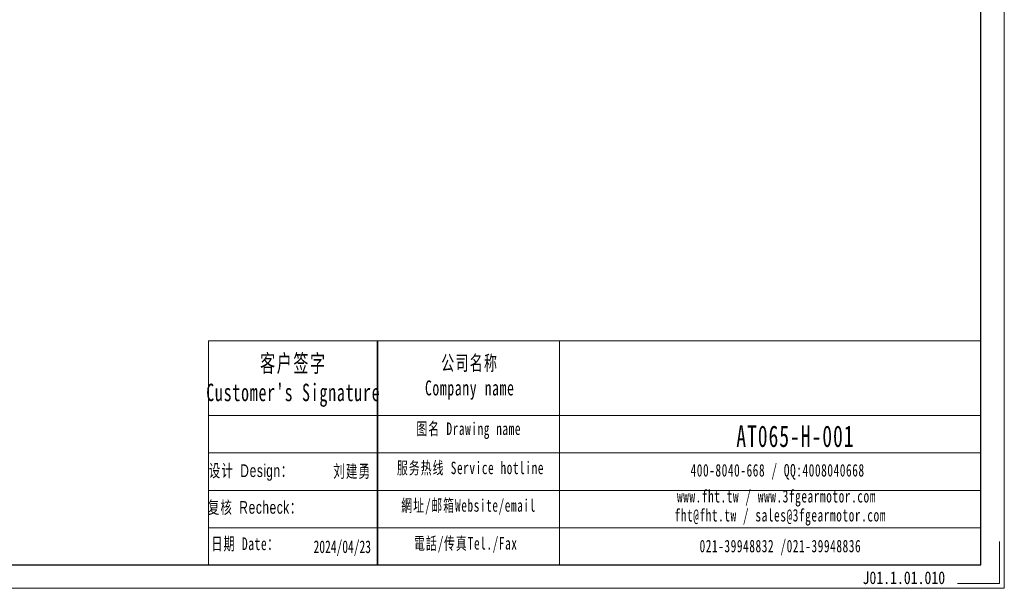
# Model space of a CAD drawing. Header units: millimetres. Extents: x 16 to 405, y 34 to 308.
# Tile 3 of 6: x 211 to 405, y 34 to 146. Entities that reach past the tile are written whole.
import ezdxf

# ---------------------------------------------------------------- set-up
doc = ezdxf.new("R2010")
doc.units = ezdxf.units.MM
doc.layers.get('0').update_dxf_attribs({"lineweight": 35})
doc.layers.add('6文字层', color=3, linetype='Continuous')
for name, color, linetype, lineweight in [('7标注层', 4, 'Continuous', 18), ('SLD-0', 7, 'Continuous', 18), ('图框_外框线', 7, 'Continuous', 18)]:
    doc.layers.add(name, color=color, linetype=linetype, lineweight=lineweight)
doc.styles.add('标准', font='txt', dxfattribs={"width": 0.667})
doc.styles.add('样式 1', font='txt', dxfattribs={"width": 0.8})

msp = doc.modelspace()

# ---------------------------------------------------------------- linework, layer by layer
msp.add_line((281.4525, 82.9532), (281.4525, 38.6653))
at = {"layer": '7标注层', "color": 0}
msp.add_line((248.0442, 82.9532), (248.0442, 38.6729), dxfattribs=at)
at = {"layer": '图框_外框线'}
for p, q in [((248.0442, 82.9532), (281.4525, 82.9532)), ((281.4525, 82.9532), (281.4525, 38.6729)), ((281.4525, 82.9532), (400.7296, 82.9532)), ((317.4476, 82.9532), (317.4476, 38.6729)), ((248.0442, 68.1768), (281.4525, 68.1768)), ((281.4525, 68.1768), (400.7296, 68.1768)), ((248.0442, 60.7886), (400.7296, 60.7886)), ((248.0442, 53.4005), (400.7296, 53.4005)), ((248.0442, 46.0123), (400.7296, 46.0123))]:
    msp.add_line(p, q, dxfattribs=at)
at = {"layer": '图框_外框线', "color": 3}
msp.add_lwpolyline([(17.891, 34.0604), (405.3421, 34.0604), (405.3421, 308.0437), (17.891, 308.0437)], close=True, dxfattribs=at)
at = {"layer": '图框_外框线', "color": 3, "lineweight": 25}
msp.add_lwpolyline([(40.9536, 38.6729), (400.7296, 38.6729), (400.7296, 303.4312), (40.9536, 303.4312)], close=True, dxfattribs=at)
at = {"layer": '图框_外框线', "color": 3}
msp.add_lwpolyline([(404.4196, 43.2854), (404.4196, 34.9829), (396.1171, 34.9829)], dxfattribs=at)

# ---------------------------------------------------------------- texts
at = {"layer": '6文字层', "insert": (377.32, 37.3981), "char_height": 2.5, "width": 43.304423, "attachment_point": 1, "style": '样式 1'}
msp.add_mtext('J01.1.01.010', dxfattribs=at)
at = {"layer": 'SLD-0', "color": 1, "attachment_point": 2, "style": '标准'}
for s, insert, char_height, width in [("\\T1.1;客户签字\\PCustomer's Signature", (264.8059, 80.2195), 3.447819, 42.891223), ('\\T1.1;公司名称\\PCompany name', (299.6784, 80.0365), 2.955273, 38.261563), ('\\T1.1;图名 Drawing name', (299.4763, 66.8149), 2.462728, 31.495049), ('{\\H1.44074x;\\T1.10000;AT065-H-001}', (364.0526, 66.2203), 2.955273, 19.183053), ('{\\fSimSun|b0|i0|c134|p2;\\T1.1;设计 \\fArial|b0|i0|c0|p34;Design\\fSimSun|b0|i0|c134|p2;：}', (256.4458, 58.5373), 2.5, 31.971711), ('{\\fSimSun|b0|i0|c134|p2;\\T1.1;刘建勇}', (276.4499, 58.4305), 2.5, 31.971711), ('\\T1.1;服务热线 Service hotline', (299.8256, 59.0709), 2.462728, 35.08851), ('\\T1.1;400-8040-668 / QQ:4008040668', (360.5328, 58.6004), 2.462728, 71.703328), ('\\T1.1;www.fht.tw / www.3fgearmotor.com ', (360.3057, 53.4708), 2.462728, 71.784046), ('{\\fSimSun|b0|i0|c134|p2;\\T1.1;复核 \\fArial|b0|i0|c0|p34;Recheck\\fSimSun|b0|i0|c134|p2;：}', (257.2459, 51.2895), 2.5, 31.971711), ('\\T1.1;網址/邮箱Website/email', (299.4421, 51.6511), 2.462728, 36.523836), ('{\\T1.10000;fht@fht.tw / sales@3fgearmotor.com }', (361.0562, 49.7207), 2.462728, 71.784046), ('{\\T1.1;日期 Date：}', (255.3315, 44.1099), 2.5, 31.971711), ('2024/04/23', (274.4807, 43.5143), 2.5, 31.971711), ('\\T1.1;電話/传真Tel./Fax', (298.8903, 44.1735), 2.462728, 36.963111), ('\\T1.1;021-39948832 /021-39948836 ', (361.082, 43.635), 2.462728, 54.812549)]:
    msp.add_mtext(s, dxfattribs=dict(at, insert=insert, char_height=char_height, width=width))

doc.saveas('drawing.dxf')
